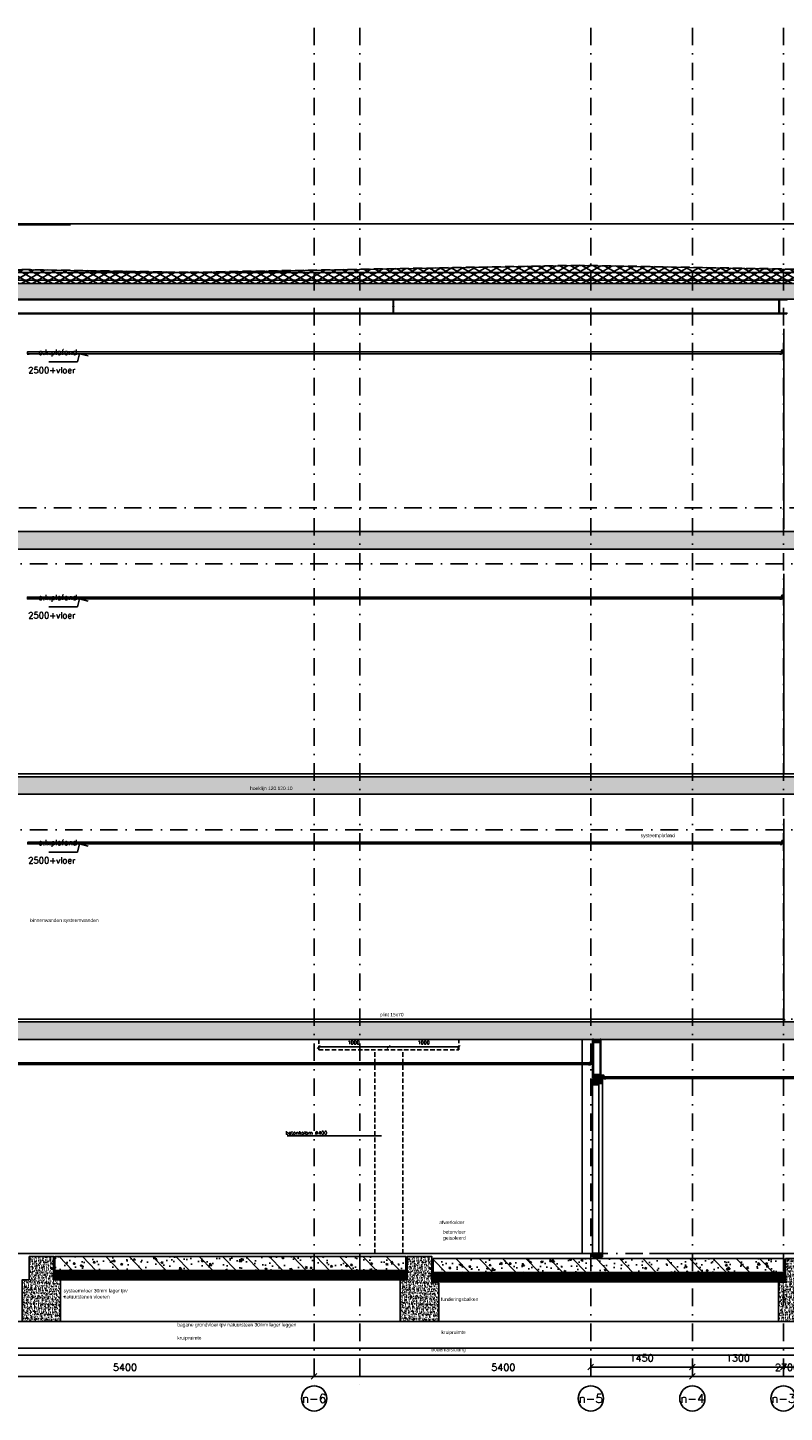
# Model space of a CAD drawing. Extents: x 0 to 317513, y 0 to 193913.
# Tile 15 of 69: x 165930 to 176732, y 90181 to 109951. Entities that reach past the tile are written whole.
import ezdxf
from ezdxf.enums import TextEntityAlignment as Align

# ---------------------------------------------------------------- set-up
doc = ezdxf.new("R2010")
doc.units = 0
doc.header["$LTSCALE"] = 20
doc.header["$MEASUREMENT"] = 0
doc.header["$PDSIZE"] = -1
for name, pattern in [('DASHDOT', [25, 12.5, -6.25, 0, -6.25]), ('DD1', [2.66667, 1.66667, -0.5, 0, -0.5]), ('HIDDEN', [9.375, 6.25, -3.125]), ('HIDDEN2', [4.6875, 3.125, -1.5625])]:
    doc.linetypes.add(name, pattern=pattern)
doc.layers.get('0').update_dxf_attribs({"linetype": 'CONTINUOUS'})
doc.layers.get('DEFPOINTS').update_dxf_attribs({"linetype": 'CONTINUOUS'})
for name, color, linetype in [('A--01A1_ACEER', 1, 'CONTINUOUS'), ('A--A21--_F-23-', 9, 'CONTINUOUS'), ('A--A23--_F--3-', 9, 'CONTINUOUS'), ('A--A25--_F--3-', 9, 'CONTINUOUS'), ('A--A31--_F--3-', 9, 'CONTINUOUS'), ('A--A42--_F-23-', 9, 'CONTINUOUS'), ('A--L$7A3-_STRAMIEN', 3, 'CONTINUOUS'), ('A--L13D2_VLOEREN', 2, 'CONTINUOUS'), ('A--L13D3_VLOEREN', 3, 'CONTINUOUS'), ('A--L21--', 3, 'CONTINUOUS'), ('A--L21--_F-23-', 4, 'CONTINUOUS'), ('A--L21D1_BUITENWAND', 1, 'CONTINUOUS'), ('A--L22D2_BINNENWAND', 2, 'CONTINUOUS'), ('A--L22D3_BINNENWAND', 3, 'CONTINUOUS'), ('A--L23--', 7, 'CONTINUOUS'), ('A--L23--_F--3-', 7, 'CONTINUOUS'), ('A--L25--', 7, 'CONTINUOUS'), ('A--L25--_F-23-', 7, 'CONTINUOUS'), ('A--L27DC4_DAKEN', 4, 'HIDDEN'), ('A--L28--', 7, 'CONTINUOUS'), ('A--L28--_F--3-', 1, 'CONTINUOUS'), ('A--L28D1_KONSTRUKTIES', 1, 'CONTINUOUS'), ('A--L28DC1_KONSTRUKTIES', 1, 'HIDDEN2'), ('A--L31--', 2, 'CONTINUOUS'), ('A--L31--_F--3-', 7, 'CONTINUOUS'), ('A--L35--', 7, 'CONTINUOUS'), ('A--L35-D2-_PLAFONDS', 2, 'CONTINUOUS'), ('A--L35-D4-_PLAFONDS', 4, 'CONTINUOUS'), ('A--L42--', 7, 'CONTINUOUS'), ('A--L42--_F-23-', 7, 'CONTINUOUS'), ('A--M$1A-_F123-', 1, 'CONTINUOUS'), ('A--M01A1_MAATVOERING', 1, 'CONTINUOUS'), ('A--M01B1_HOOGTE_MAATV', 1, 'CONTINUOUS'), ('A--T$1A-_F123_20', 1, 'CONTINUOUS'), ('A--T$7A-_STRAMIEN', 2, 'CONTINUOUS'), ('A--T01A-25_TEKST', 2, 'CONTINUOUS'), ('A--T01B2_HOOGTE_MAATV', 2, 'CONTINUOUS'), ('A--T01B3_HOOGTE_MAATV', 3, 'CONTINUOUS'), ('STRAMIEN', 8, 'DD1'), ('X--LR---_CP', 7, 'CONTINUOUS')]:
    doc.layers.add(name, color=color, linetype=linetype)
doc.styles.add('ALFA-0_25', font='ROMANS')
doc.styles.add('EB2', font='ARIAL.TTF')
doc.styles.add('HIEMSTRA', font='romans.shx')
doc.styles.add('HOOGTEXT', font='ROMANS.shx', dxfattribs={"height": 2.5})
doc.dimstyles.get("Standard").update_dxf_attribs({"dimscale": 40, "dimtxt": 2.5, "dimasz": 2, "dimexe": 0.3, "dimexo": 0.3, "dimgap": 2, "dimtad": 1, "dimdec": 0, "dimzin": 0, "dimdsep": 46, "dimtxsty": 'HIEMSTRA', "dimblk1": 'OBLIQUE', "dimblk2": 'OBLIQUE', "dimsah": 1, "dimcen": 0.09, "dimdle": 0.3, "dimclrd": 1, "dimclre": 1, "dimclrt": 3, "dimadec": 0, "dimazin": 0, "dimtfac": 1, "dimtdec": 4, "dimtix": 1, "dimtmove": 2, "dimatfit": 3, "dimldrblk": 'OBLIQUE', "dimfxl": 0, "dimtvp": 625, "dimtolj": 1, "dimtzin": 0, "dimarcsym": 0})
pattern_1 = [(45, (0, 0), (-10.6066, 10.6066), [])]

# ---------------------------------------------------------------- blocks, each defined once
blk = doc.blocks.new('*U637')
at = {"layer": 'A--L23--_F--3-', "color": 2, "linetype": 'Continuous'}
blk.add_lwpolyline([(0, 0), (0, 20), (17770, 20), (17770, 0)], dxfattribs=at)
blk = doc.blocks.new('*U625')
at = {"layer": 'A--L23--_F--3-', "color": 2, "linetype": 'Continuous'}
blk.add_lwpolyline([(0, 0), (0, -20), (-21778, -20), (-21778, 0)], dxfattribs=at)
blk = doc.blocks.new('_OBLIQUE')
at = {"color": 0, "linetype": 'ByBlock'}
blk.add_line((-0.5, -0.5), (0.5, 0.5), dxfattribs=at)
blk = doc.blocks.new('*D113')
at = {"color": 1, "linetype": 'ByBlock'}
for p, q in [((171078, 95397), (172090, 95397)), ((171084, 95409), (171084, 95391)), ((172084, 95409), (172084, 95391))]:
    blk.add_line(p, q, dxfattribs=at)
at = {"layer": 'DEFPOINTS', "color": 0, "linetype": 'ByBlock'}
for p in [(171084, 95415), (172084, 95415), (172084, 95397)]:
    blk.add_point(p, dxfattribs=at)
at = {"color": 1, "linetype": 'ByBlock', "xscale": 40, "yscale": 40, "zscale": 40, "rotation": 180}
blk.add_blockref('_OBLIQUE', (171084, 95397), dxfattribs=at)
at = {"color": 1, "linetype": 'ByBlock', "xscale": 40, "yscale": 40, "zscale": 40}
blk.add_blockref('_OBLIQUE', (172084, 95397), dxfattribs=at)
at = {"color": 2, "linetype": 'ByBlock', "insert": (171584, 95462), "char_height": 50, "attachment_point": 5, "style": 'HIEMSTRA'}
blk.add_mtext('\\A1;1000', dxfattribs=at)
blk = doc.blocks.new('Q020259-')
at = {"layer": 'A--A25--_F--3-'}
h = blk.add_hatch(dxfattribs=at)
h.set_pattern_fill('ALFALINE', color=256, scale=15, style=0, pattern_type=2)
h.set_pattern_definition(pattern_1)
h.paths.add_polyline_path([(0, 0), (0, 46), (28, 46), (28, 0)])
at = {"layer": 'A--L25--_F-23-', "color": 2, "linetype": 'Continuous'}
blk.add_lwpolyline([(0, 0), (0, 46), (28, 46), (28, 0)], close=True, dxfattribs=at)
at = {"layer": 'X--LR---_CP'}
for p in [(0, 0), (0, 0), (28, 0)]:
    blk.add_point(p, dxfattribs=at)
blk = doc.blocks.new('*D114')
at = {"color": 1, "linetype": 'ByBlock'}
for p, q in [((171090, 95397), (170078, 95397)), ((170084, 95409), (170084, 95391)), ((171084, 95409), (171084, 95391))]:
    blk.add_line(p, q, dxfattribs=at)
at = {"layer": 'DEFPOINTS', "color": 0, "linetype": 'ByBlock'}
for p in [(170084, 95415), (170084, 95397), (171084, 95415)]:
    blk.add_point(p, dxfattribs=at)
at = {"color": 1, "linetype": 'ByBlock', "xscale": 40, "yscale": 40, "zscale": 40, "rotation": 180}
blk.add_blockref('_OBLIQUE', (170084, 95397), dxfattribs=at)
at = {"color": 1, "linetype": 'ByBlock', "xscale": 40, "yscale": 40, "zscale": 40}
blk.add_blockref('_OBLIQUE', (171084, 95397), dxfattribs=at)
at = {"color": 2, "linetype": 'ByBlock', "insert": (170584, 95462), "char_height": 50, "attachment_point": 5, "style": 'HIEMSTRA'}
blk.add_mtext('\\A1;1000', dxfattribs=at)
blk = doc.blocks.new('*D328')
at = {"color": 1, "linetype": 'ByBlock'}
for p, q in [((164619, 90705), (164619, 90693)), ((164619, 90693), (170019, 90693)), ((170019, 90705), (170019, 90693))]:
    blk.add_line(p, q, dxfattribs=at)
at = {"layer": 'DEFPOINTS', "color": 0, "linetype": 'ByBlock'}
for p in [(164619, 90693), (170019, 90693), (170019, 90693)]:
    blk.add_point(p, dxfattribs=at)
at = {"color": 1, "linetype": 'ByBlock', "xscale": 80, "yscale": 80, "zscale": 80, "rotation": 180}
blk.add_blockref('_OBLIQUE', (164619, 90693), dxfattribs=at)
at = {"color": 1, "linetype": 'ByBlock', "xscale": 80, "yscale": 80, "zscale": 80}
blk.add_blockref('_OBLIQUE', (170019, 90693), dxfattribs=at)
at = {"color": 3, "linetype": 'ByBlock', "insert": (167319, 90823), "char_height": 100, "attachment_point": 5, "style": 'HIEMSTRA'}
blk.add_mtext('\\A1;5400', dxfattribs=at)
blk = doc.blocks.new('*D329')
at = {"color": 1, "linetype": 'ByBlock'}
for p, q in [((170019, 90705), (170019, 90693)), ((170019, 90693), (175419, 90693)), ((175419, 90705), (175419, 90693))]:
    blk.add_line(p, q, dxfattribs=at)
at = {"layer": 'DEFPOINTS', "color": 0, "linetype": 'ByBlock'}
for p in [(170019, 90693), (175419, 90693), (175419, 90693)]:
    blk.add_point(p, dxfattribs=at)
at = {"color": 1, "linetype": 'ByBlock', "xscale": 80, "yscale": 80, "zscale": 80, "rotation": 180}
blk.add_blockref('_OBLIQUE', (170019, 90693), dxfattribs=at)
at = {"color": 1, "linetype": 'ByBlock', "xscale": 80, "yscale": 80, "zscale": 80}
blk.add_blockref('_OBLIQUE', (175419, 90693), dxfattribs=at)
at = {"color": 3, "linetype": 'ByBlock', "insert": (172719, 90823), "char_height": 100, "attachment_point": 5, "style": 'HIEMSTRA'}
blk.add_mtext('\\A1;5400', dxfattribs=at)
blk = doc.blocks.new('*D330')
at = {"color": 1, "linetype": 'ByBlock'}
for p, q in [((173969, 90849), (173969, 90827)), ((173969, 90827), (175419, 90827)), ((175419, 90861), (175419, 90827))]:
    blk.add_line(p, q, dxfattribs=at)
at = {"layer": 'DEFPOINTS', "color": 0, "linetype": 'ByBlock'}
for p in [(173969, 90861), (175419, 90873), (175419, 90827)]:
    blk.add_point(p, dxfattribs=at)
at = {"color": 1, "linetype": 'ByBlock', "xscale": 80, "yscale": 80, "zscale": 80, "rotation": 180}
blk.add_blockref('_OBLIQUE', (173969, 90827), dxfattribs=at)
at = {"color": 1, "linetype": 'ByBlock', "xscale": 80, "yscale": 80, "zscale": 80}
blk.add_blockref('_OBLIQUE', (175419, 90827), dxfattribs=at)
at = {"color": 3, "linetype": 'ByBlock', "insert": (174694, 90957), "char_height": 100, "attachment_point": 5, "style": 'HIEMSTRA'}
blk.add_mtext('\\A1;1450', dxfattribs=at)
blk = doc.blocks.new('*D331')
at = {"color": 1, "linetype": 'ByBlock'}
for p, q in [((175419, 90839), (175419, 90827)), ((175419, 90827), (176719, 90827)), ((176719, 90839), (176719, 90827))]:
    blk.add_line(p, q, dxfattribs=at)
at = {"layer": 'DEFPOINTS', "color": 0, "linetype": 'ByBlock'}
for p in [(175419, 90827), (176719, 90827), (176719, 90827)]:
    blk.add_point(p, dxfattribs=at)
at = {"color": 1, "linetype": 'ByBlock', "xscale": 80, "yscale": 80, "zscale": 80, "rotation": 180}
blk.add_blockref('_OBLIQUE', (175419, 90827), dxfattribs=at)
at = {"color": 1, "linetype": 'ByBlock', "xscale": 80, "yscale": 80, "zscale": 80}
blk.add_blockref('_OBLIQUE', (176719, 90827), dxfattribs=at)
at = {"color": 3, "linetype": 'ByBlock', "insert": (176069, 90957), "char_height": 100, "attachment_point": 5, "style": 'HIEMSTRA'}
blk.add_mtext('\\A1;1300', dxfattribs=at)
blk = doc.blocks.new('*D332')
at = {"color": 1, "linetype": 'ByBlock'}
for p, q in [((176719, 90839), (176719, 90827)), ((176719, 90827), (178119, 90827)), ((178119, 90839), (178119, 90827))]:
    blk.add_line(p, q, dxfattribs=at)
at = {"layer": 'DEFPOINTS', "color": 0, "linetype": 'ByBlock'}
for p in [(176719, 90827), (178119, 90827), (178119, 90827)]:
    blk.add_point(p, dxfattribs=at)
at = {"color": 1, "linetype": 'ByBlock', "xscale": 80, "yscale": 80, "zscale": 80, "rotation": 180}
blk.add_blockref('_OBLIQUE', (176719, 90827), dxfattribs=at)
at = {"color": 1, "linetype": 'ByBlock', "xscale": 80, "yscale": 80, "zscale": 80}
blk.add_blockref('_OBLIQUE', (178119, 90827), dxfattribs=at)
at = {"color": 3, "linetype": 'ByBlock', "insert": (177419, 90957), "char_height": 100, "attachment_point": 5, "style": 'HIEMSTRA'}
blk.add_mtext('\\A1;1400', dxfattribs=at)
blk = doc.blocks.new('*D333')
at = {"color": 1, "linetype": 'ByBlock'}
for p, q in [((175419, 90705), (175419, 90693)), ((175419, 90693), (178119, 90693)), ((178119, 90705), (178119, 90693))]:
    blk.add_line(p, q, dxfattribs=at)
at = {"layer": 'DEFPOINTS', "color": 0, "linetype": 'ByBlock'}
for p in [(175419, 90693), (178119, 90693), (178119, 90693)]:
    blk.add_point(p, dxfattribs=at)
at = {"color": 1, "linetype": 'ByBlock', "xscale": 80, "yscale": 80, "zscale": 80, "rotation": 180}
blk.add_blockref('_OBLIQUE', (175419, 90693), dxfattribs=at)
at = {"color": 1, "linetype": 'ByBlock', "xscale": 80, "yscale": 80, "zscale": 80}
blk.add_blockref('_OBLIQUE', (178119, 90693), dxfattribs=at)
at = {"color": 3, "linetype": 'ByBlock', "insert": (176769, 90823), "char_height": 100, "attachment_point": 5, "style": 'HIEMSTRA'}
blk.add_mtext('\\A1;2700', dxfattribs=at)
blk = doc.blocks.new('*U508')
at = {"layer": 'A--A42--_F-23-', "linetype": 'Continuous'}
h = blk.add_hatch(dxfattribs=at)
h.set_pattern_fill('ALFALINE', color=256, scale=40, style=0)
h.set_pattern_definition([(45, (-174000.25, -94958.398), (-28.284271, 28.284271), [])])
h.paths.add_polyline_path([(0, 0), (-5, 0), (-5, 548), (0, 548), (5, 548), (5, 0)])
at = {"layer": 'A--L42--_F-23-', "color": 2, "linetype": 'Continuous'}
for points in [[(0, 0), (-5, 0), (-5, 548), (0, 548)], [(0, 0), (5, 0), (5, 548), (0, 548)]]:
    blk.add_lwpolyline(points, dxfattribs=at)
blk = doc.blocks.new('Q020283-')
at = {"layer": 'A--A25--_F--3-'}
h = blk.add_hatch(dxfattribs=at)
h.set_pattern_fill('ALFALINE', color=256, scale=15, style=0, pattern_type=2)
h.set_pattern_definition(pattern_1)
h.paths.add_polyline_path([(0, 0), (0, 96), (46, 96), (46, 0)])
at = {"layer": 'A--L25--_F-23-', "color": 2, "linetype": 'Continuous'}
blk.add_lwpolyline([(0, 0), (0, 96), (46, 96), (46, 0)], close=True, dxfattribs=at)
at = {"layer": 'X--LR---_CP'}
for p in [(0, 0), (0, 0), (46, 0)]:
    blk.add_point(p, dxfattribs=at)
blk = doc.blocks.new('*U507')
at = {"layer": 'A--A42--_F-23-', "linetype": 'Continuous'}
h = blk.add_hatch(dxfattribs=at)
h.set_pattern_fill('ALFALINE', color=256, scale=40, style=0)
h.set_pattern_definition([(45, (-174106.25, -94958.398), (-28.284271, 28.284271), [])])
h.paths.add_polyline_path([(0, 0), (-5, 0), (-5, 548), (0, 548), (5, 548), (5, 0)])
at = {"layer": 'A--L42--_F-23-', "color": 2, "linetype": 'Continuous'}
for points in [[(0, 0), (-5, 0), (-5, 548), (0, 548)], [(0, 0), (5, 0), (5, 548), (0, 548)]]:
    blk.add_lwpolyline(points, dxfattribs=at)
blk = doc.blocks.new('*U493')
at = {"layer": 'A--L23--_F--3-', "color": 2, "linetype": 'Continuous'}
blk.add_lwpolyline([(0, 0), (0, 20), (29110, 20), (29110, 0)], dxfattribs=at)
blk = doc.blocks.new('Q020494-')
at = {"layer": 'A--L28--_F--3-', "color": 4, "linetype": 'Continuous'}
blk.add_lwpolyline([(110, -105), (-110, -105), (-110, -94), (-15.5, -94, 0.4142136), (-3.5, -82), (-3.5, 82, 0.4142136), (-15.5, 94), (-110, 94), (-110, 105), (110, 105), (110, 94), (15.5, 94, 0.4142136), (3.5, 82), (3.5, -82, 0.4142136), (15.5, -94), (110, -94)], format="xyb", close=True, dxfattribs=at)
at = {"layer": 'X--LR---_CP'}
for p in [(-3.5, 0), (0, 0), (3.5, 0)]:
    blk.add_point(p, dxfattribs=at)
blk = doc.blocks.new('HOOGTEP')
at = {"layer": 'A--M01A1_MAATVOERING'}
for p, q in [((-2.41, 0.65), (0, 0)), ((0, 0), (0.62, 2.33)), ((0.62, 2.33), (8.79, 2.33))]:
    blk.add_line(p, q, dxfattribs=at)
at = {"layer": 'A--M01B1_HOOGTE_MAATV'}
blk.add_line((-1.38, 0), (0.91, 0), dxfattribs=at)
at = {"layer": 'A--T01B2_HOOGTE_MAATV', "style": 'HOOGTEXT', "flags": 4}
blk.add_attdef('TEKST', (1.84, -0.67), '', height=1.5, dxfattribs=at)
at = {"layer": 'A--T01B3_HOOGTE_MAATV', "style": 'HOOGTEXT', "flags": 4}
blk.add_attdef('HOOGTE', (1.67, 3.82), '', height=1.75, dxfattribs=at)

msp = doc.modelspace()

# ---------------------------------------------------------------- hatches: boundary and pattern name
at = {"layer": 'A--A21--_F-23-'}
h = msp.add_hatch(dxfattribs=at)
h.set_pattern_fill('ALFAISO', color=256, scale=80, angle=270, style=0, pattern_type=2)
h.set_pattern_definition([(210, (308941.53, 10540), (-40, 69.282032), []), (150, (308941.53, 10540), (40, 69.282032), [])])
h.paths.add_polyline_path([(179319.1, 106295.9), (158173.22, 106295.9), (158173.22, 106624.48), (168218.85, 106455.01), (168319.1, 106455.45), (173808.98, 106554.53), (179319.1, 106454.04)])
at = {"layer": 'A--A23--_F--3-'}
h = msp.add_hatch(dxfattribs=at)
h.set_pattern_fill('ALFABET', color=256, scale=20, angle=1, style=0, pattern_type=2)
h.set_pattern_definition([(46, (44346.57, 100), (-86.32078, 83.359004), []), (51, (44346.57, 100), (143.64922, -10.04493), [15, -165]), (356, (44346.57, 100), (-30.37155, 149.9312), [12, -132]), (101.4514, (44358.54, 99.16), (113.27778, 139.88618), [12.74804, -140.22842]), (47.1842, (44345.87, 140), (213.99344, -29.37358), [22.5, -247.5]), (97.6356, (44363.7, 137.55), (183.50393, 198.05632), [19.12206, -210.3426]), (352.1842, (44345.87, 140), (183.50378, 198.05647), [18, -198]), (22, (44366.04, 130.34), (120.76856, -78.42802), [15, -165]), (327, (44366.04, 130.34), (46.12453, 145.85721), [12, -132]), (72.4514, (44376.1, 123.81), (166.89315, 67.42906), [12.74804, -140.22842]), (38.5, (44346.567, 100), (1.269641, 66.611074), [0, -130.4, 0, -134, 0, -132.5]), (8.5, (44346.57, 100), (51.229207, 79.788568), [0, -76.4, 0, -127.4, 0, -50.5]), (328.5, (44301.974, 99.22), (106.826954, -2.64699), [0, -50, 0, -156, 0, -207]), (318.5, (44281.98, 98.87), (116.270055, 22.05355), [0, -65, 0, -103.6, 0, -147]), (318.5, (44281.98, 98.87), (116.270055, 22.05355), [0, -65, 0, -103.6, 0, -147])])
h.paths.add_polyline_path([(187819.23, 106295.9), (187819.23, 106075.9), (158183.22, 106075.9), (158183.22, 106295.9)])
h = msp.add_hatch(dxfattribs=at)
h.set_pattern_fill('ALFABET', color=256, scale=20, angle=1, style=0, pattern_type=2)
h.set_pattern_definition([(134, (235608.52, 7000), (86.32078, 83.359), []), (129, (235608.52, 7000), (-143.64922, -10.04493), [15, -165]), (184, (235608.52, 7000), (30.37155, 149.9312), [12, -132]), (78.5486, (235596.55, 6999.16), (-113.27778, 139.88618), [12.74804, -140.22842]), (132.8158, (235609.22, 7040), (-213.99344, -29.37358), [22.5, -247.5]), (82.3644, (235591.38, 7037.55), (-183.50393, 198.05632), [19.12206, -210.3426]), (187.8158, (235609.22, 7040), (-183.50378, 198.05647), [18, -198]), (158, (235589.04, 7030.34), (-120.76856, -78.42802), [15, -165]), (213, (235589.04, 7030.34), (-46.12453, 145.8572), [12, -132]), (107.5486, (235578.98, 7023.81), (-166.89315, 67.42906), [12.74804, -140.22842]), (141.5, (235608.517, 7000), (-1.26964, 66.611074), [0, -130.4, 0, -134, 0, -132.5]), (171.5, (235608.52, 7000), (-51.229207, 79.788568), [0, -76.4, 0, -127.4, 0, -50.5]), (211.5, (235653.11, 6999.22), (-106.826954, -2.64699), [0, -50, 0, -156, 0, -207]), (221.5, (235673.11, 6998.87), (-116.270055, 22.05355), [0, -65, 0, -103.6, 0, -147]), (221.5, (235673.11, 6998.87), (-116.270055, 22.05355), [0, -65, 0, -103.6, 0, -147])])
edge = h.paths.add_edge_path()
edge.add_line((179950.96, 102505.9), (158083.22, 102505.9))
edge.add_line((158083.22, 102505.9), (158083.22, 102755.9))
edge.add_line((158083.22, 102755.9), (179950.96, 102755.9))
edge.add_line((179950.96, 102755.9), (179950.96, 102655.97))
h = msp.add_hatch(dxfattribs=at)
h.set_pattern_fill('ALFABET', color=256, scale=20, angle=1, style=0, pattern_type=2)
h.set_pattern_definition([(134, (241576.95, 3500), (86.32078, 83.359), []), (129, (241576.95, 3500), (-143.64922, -10.04493), [15, -165]), (184, (241576.95, 3500), (30.37155, 149.9312), [12, -132]), (78.5486, (241564.97, 3499.16), (-113.27778, 139.88618), [12.74804, -140.22842]), (132.8158, (241577.64, 3540), (-213.99344, -29.37358), [22.5, -247.5]), (82.3644, (241559.81, 3537.55), (-183.50393, 198.05632), [19.12206, -210.3426]), (187.8158, (241577.64, 3540), (-183.50378, 198.05647), [18, -198]), (158, (241557.47, 3530.34), (-120.76856, -78.42802), [15, -165]), (213, (241557.47, 3530.34), (-46.12453, 145.8572), [12, -132]), (107.5486, (241547.41, 3523.81), (-166.89315, 67.42906), [12.74804, -140.22842]), (141.5, (241576.946, 3500), (-1.26964, 66.611074), [0, -130.4, 0, -134, 0, -132.5]), (171.5, (241576.946, 3500), (-51.229207, 79.788568), [0, -76.4, 0, -127.4, 0, -50.5]), (211.5, (241621.54, 3499.22), (-106.826954, -2.64699), [0, -50, 0, -156, 0, -207]), (221.5, (241641.54, 3498.87), (-116.270055, 22.05355), [0, -65, 0, -103.6, 0, -147]), (221.5, (241641.54, 3498.87), (-116.270055, 22.05355), [0, -65, 0, -103.6, 0, -147])])
h.paths.add_polyline_path([(188008.1, 99005.9), (158805.24, 99005.9), (158805.3, 99255.9), (188008.1, 99255.9)])
h = msp.add_hatch(dxfattribs=at)
h.set_pattern_fill('ALFABET', color=256, scale=20, angle=1, style=0, pattern_type=2)
h.set_pattern_definition([(134, (239501.89, 1e-11), (86.32078, 83.359), []), (129, (239501.89, 1e-11), (-143.64922, -10.04493), [15, -165]), (184, (239501.9, 1e-11), (30.37155, 149.9312), [12, -132]), (78.5486, (239489.92, -0.84), (-113.27778, 139.88618), [12.74804, -140.22842]), (132.8158, (239502.59, 40), (-213.99344, -29.37358), [22.5, -247.5]), (82.3644, (239484.76, 37.55), (-183.50393, 198.05632), [19.12206, -210.3426]), (187.8158, (239502.6, 40), (-183.50378, 198.05647), [18, -198]), (158, (239482.42, 30.34), (-120.76856, -78.42802), [15, -165]), (213, (239482.42, 30.34), (-46.12453, 145.8572), [12, -132]), (107.5486, (239472.36, 23.81), (-166.89315, 67.42906), [12.74804, -140.22842]), (141.5, (239501.893, 1e-11), (-1.26964, 66.611074), [0, -130.4, 0, -134, 0, -132.5]), (171.5, (239501.89, 1e-11), (-51.229207, 79.788568), [0, -76.4, 0, -127.4, 0, -50.5]), (211.5, (239546.486, -0.78), (-106.826954, -2.64699), [0, -50, 0, -156, 0, -207]), (221.5, (239566.48, -1.13), (-116.270055, 22.05355), [0, -65, 0, -103.6, 0, -147]), (221.5, (239566.48, -1.13), (-116.270055, 22.05355), [0, -65, 0, -103.6, 0, -147])])
h.paths.add_polyline_path([(180069.1, 95505.9), (158914.21, 95505.9), (158914.26, 95755.9), (180069.1, 95755.9)])
h = msp.add_hatch(dxfattribs=at)
h.set_pattern_fill('AR-CONC', color=256, scale=10, style=0, pattern_type=2)
h.set_pattern_definition([(50, (-6825.17, 0), (71.726018, -6.275213), [7.5, -82.5]), (355, (-6825.17, 0), (-13.875133, 75.219213), [6, -66]), (100.4514, (-6819.19, -0.52), (57.850938, 68.943954), [6.37402, -70.11421]), (46.1842, (-6825.17, 20), (106.724105, -16.5519), [11.25, -123.75]), (96.6356, (-6816.28, 18.62), (93.46627, 97.411787), [9.56103, -105.1713]), (351.1842, (-6825.17, 20), (93.466195, 97.41186), [9, -99]), (21, (-6815.17, 15), (59.690705, -40.261889), [7.5, -82.5]), (326, (-6815.17, 15), (24.331533, 72.515005), [6, -66]), (71.4514, (-6810.195, 11.645), (84.022263, 32.25305), [6.37402, -70.11421]), (37.5, (-6825.17, 0), (1.2159855, 33.2893854), [0, -65.2, 0, -67, 0, -66.25]), (7.5, (-6825.17, 0), (26.306954, 39.441171), [0, -38.2, 0, -63.7, 0, -25.25]), (327.5, (-6847.47, 0), (53.3822436, -2.255487), [0, -25, 0, -78, 0, -103.5]), (317.5, (-6857.47, 0), (58.318617, 10.010498), [0, -32.5, 0, -51.8, 0, -73.5])])
h.paths.add_polyline_path([(165949.1, 92405.9), (166299.1, 92405.9), (166299.1, 92070.9), (166399.1, 92070.9), (166399.1, 91475.9), (165849.1, 91475.9), (165849.1, 92070.9), (165949.1, 92070.9)])
h = msp.add_hatch(dxfattribs=at)
h.set_pattern_fill('ALFABET', color=256, scale=40, angle=1, style=0, pattern_type=2)
h.set_pattern_definition([(134, (326343.2, 1e-11), (172.64155, 166.718), []), (129, (326343.2, 1e-11), (-287.29845, -20.08986), [30, -330]), (184, (326343.2, 1e-11), (60.7431, 299.8624), [24, -264]), (78.5486, (326319.25, -1.67), (-226.55556, 279.77237), [25.49608, -280.45684]), (132.8158, (326344.6, 80), (-427.9869, -58.74715), [45, -495]), (82.3644, (326308.92, 75.1), (-367.0079, 396.11265), [38.2441, -420.6852]), (187.8158, (326344.6, 80), (-367.0076, 396.1129), [36, -396]), (158, (326304.25, 60.7), (-241.53712, -156.85604), [30, -330]), (213, (326304.25, 60.7), (-92.24906, 291.7144), [24, -264]), (107.5486, (326284.12, 47.62), (-333.7863, 134.8581), [25.49608, -280.45684]), (141.5, (326343.19, 1e-11), (-2.53928, 133.22215), [0, -260.8, 0, -268, 0, -265]), (171.5, (326343.19, 1e-11), (-102.45841, 159.57714), [0, -152.8, 0, -254.8, 0, -101]), (211.5, (326432.38, -1.56), (-213.65391, -5.29398), [0, -100, 0, -312, 0, -414]), (221.5, (326472.37, -2.25), (-232.54011, 44.1071), [0, -130, 0, -207.2, 0, -294]), (221.5, (326472.37, -2.25), (-232.54011, 44.1071), [0, -130, 0, -207.2, 0, -294])])
h.paths.add_polyline_path([(166319.1, 92205.9), (171329.1, 92205.9), (171329.1, 92405.9), (166319.1, 92405.9)])
h = msp.add_hatch(dxfattribs=at)
h.set_pattern_fill('AR-CONC', color=256, scale=10, style=0, pattern_type=2)
h.set_pattern_definition([(50, (-1425.17, 0), (71.726018, -6.275213), [7.5, -82.5]), (355, (-1425.17, 0), (-13.875133, 75.219213), [6, -66]), (100.4514, (-1419.19, -0.52), (57.850938, 68.943954), [6.37402, -70.11421]), (46.1842, (-1425.17, 20), (106.724105, -16.5519), [11.25, -123.75]), (96.6356, (-1416.28, 18.62), (93.46627, 97.411787), [9.56103, -105.1713]), (351.1842, (-1425.17, 20), (93.466195, 97.41186), [9, -99]), (21, (-1415.17, 15), (59.690705, -40.261889), [7.5, -82.5]), (326, (-1415.17, 15), (24.331533, 72.515005), [6, -66]), (71.4514, (-1410.195, 11.645), (84.022263, 32.25305), [6.37402, -70.11421]), (37.5, (-1425.17, 0), (1.2159855, 33.2893854), [0, -65.2, 0, -67, 0, -66.25]), (7.5, (-1425.17, 0), (26.306954, 39.441171), [0, -38.2, 0, -63.7, 0, -25.25]), (327.5, (-1447.47, 0), (53.3822436, -2.255487), [0, -25, 0, -78, 0, -103.5]), (317.5, (-1457.47, 0), (58.318617, 10.010498), [0, -32.5, 0, -51.8, 0, -73.5])])
h.paths.add_polyline_path([(171349.1, 92405.9), (171699.1, 92405.9), (171699.1, 92040.9), (171799.1, 92040.9), (171799.1, 91475.9), (171249.1, 91475.9), (171249.1, 92070.9), (171349.1, 92070.9)])
h = msp.add_hatch(dxfattribs=at)
h.set_pattern_fill('ALFABET', color=256, scale=40, angle=1, style=0, pattern_type=2)
h.set_pattern_definition([(134, (194667.43, 93821.48), (172.6416, 166.718), []), (129, (194667.43, 93821.48), (-287.2984, -20.0899), [30, -330]), (184, (194667.43, 93821.48), (60.743, 299.8624), [24, -264]), (78.5486, (194643.5, 93819.8), (-226.5556, 279.7724), [25.496, -280.457]), (132.8158, (194668.83, 93901.46), (-427.987, -58.747), [45, -495]), (82.3644, (194633.16, 93896.57), (-367.008, 396.113), [38.244, -420.685]), (187.8158, (194668.83, 93901.46), (-367.0076, 396.113), [36, -396]), (158, (194628.49, 93882.17), (-241.5371, -156.856), [30, -330]), (213, (194628.5, 93882.17), (-92.249, 291.7144), [24, -264]), (107.5486, (194608.36, 93869.1), (-333.7863, 134.858), [25.496, -280.457]), (141.5, (194667.43, 93821.48), (-2.5393, 133.22215), [0, -260.8, 0, -268, 0, -265]), (171.5, (194667.43, 93821.48), (-102.4584, 159.5771), [0, -152.8, 0, -254.8, 0, -101]), (211.5, (194756.62, 93819.92), (-213.6539, -5.294), [0, -100, 0, -312, 0, -414]), (221.5, (194796.61, 93819.22), (-232.5401, 44.1071), [0, -130, 0, -207.2, 0, -294]), (221.5, (194796.61, 93819.22), (-232.5401, 44.1071), [0, -130, 0, -207.2, 0, -294])])
h.paths.add_polyline_path([(176729.1, 92175.9), (171719.1, 92175.9), (171719.1, 92375.9), (176729.1, 92375.9)])
h = msp.add_hatch(dxfattribs=at)
h.set_pattern_fill('AR-CONC', color=256, scale=10, style=0, pattern_type=2)
h.set_pattern_definition([(50, (1505, 0), (71.726018, -6.275213), [7.5, -82.5]), (355, (1505, 0), (-13.875133, 75.219213), [6, -66]), (100.4514, (1510.98, -0.52), (57.850938, 68.943954), [6.37402, -70.11421]), (46.1842, (1505, 20), (106.724105, -16.5519), [11.25, -123.75]), (96.6356, (1513.89, 18.62), (93.46627, 97.411787), [9.56103, -105.1713]), (351.1842, (1505, 20), (93.466195, 97.41186), [9, -99]), (21, (1515, 15), (59.690705, -40.261889), [7.5, -82.5]), (326, (1515, 15), (24.331533, 72.515005), [6, -66]), (71.4514, (1519.974, 11.645), (84.022263, 32.25305), [6.37402, -70.11421]), (37.5, (1505, 0), (1.2159855, 33.2893854), [0, -65.2, 0, -67, 0, -66.25]), (7.5, (1505, 0), (26.306954, 39.441171), [0, -38.2, 0, -63.7, 0, -25.25]), (327.5, (1482.7, 0), (53.3822436, -2.255487), [0, -25, 0, -78, 0, -103.5]), (317.5, (1472.7, 0), (58.318617, 10.010498), [0, -32.5, 0, -51.8, 0, -73.5])])
h.paths.add_polyline_path([(176749.1, 92375.9), (177099.1, 92375.9), (177099.1, 92040.9), (177199.1, 92040.9), (177199.1, 91475.9), (176649.1, 91475.9), (176649.1, 92040.9), (176749.1, 92040.9)])
h = msp.add_hatch(dxfattribs=at)
h.set_pattern_fill('ALFAKRS', color=256, scale=10, style=0, pattern_type=2)
h.set_pattern_definition([(45, (93191.299, 1e-11), (-7.0710678, 7.0710678), []), (135, (93191.299, 1e-11), (-7.0710678, -7.0710678), [])])
h.paths.add_polyline_path([(170428.93, 92073.9), (166319.1, 92073.9), (166319.1, 92205.9), (171329.1, 92205.9), (171329.1, 92085.9), (171249.1, 92085.9), (171249.1, 92073.9)])
h = msp.add_hatch(dxfattribs=at)
h.set_pattern_fill('ALFAKRS', color=256, scale=10, style=0, pattern_type=2)
h.set_pattern_definition([(135, (241139.675, 10), (7.0710678, 7.0710678), []), (45, (241139.675, 10), (7.0710678, -7.0710678), [])])
h.paths.add_polyline_path([(171819.1, 92043.9), (176729.1, 92043.9), (176729.1, 92175.9), (171719.1, 92175.9), (171719.1, 92055.9), (171819.1, 92055.9)])
at = {"layer": 'A--A31--_F--3-'}
h = msp.add_hatch(dxfattribs=at)
h.set_pattern_fill('ALFALINE', color=256, scale=15, style=0, pattern_type=2)
h.set_pattern_definition([(45, (173995.248, 94945.898), (-10.6066, 10.6066), [])])
h.paths.add_polyline_path([(174132.13, 94876.9), (174134.25, 94879.02), (174134.25, 94936.9), (174134.25, 94945.9), (174114.25, 94945.9), (174104.25, 94945.9), (174104.25, 94936.9), (174025.25, 94936.9), (174025.25, 94945.9), (173995.25, 94945.9), (173995.25, 94872.9), (173995.25, 94856.9), (173996.25, 94855.9), (174082.25, 94855.9), (174083.25, 94856.9), (174083.25, 94864.9), (174083.25, 94876.2), (174083.95, 94876.9)])
h = msp.add_hatch(dxfattribs=at)
h.set_pattern_fill('ALFALINE', color=256, scale=15, style=0, pattern_type=2)
h.set_pattern_definition([(135, (205660.635, 93811.477), (10.606602, 10.606602), [])])
h.paths.add_polyline_path([(173995.25, 92400.9), (173995.25, 92450.9), (174134.25, 92450.9), (174134.25, 92400.9)])

# ---------------------------------------------------------------- linework, layer by layer
at = {"layer": 'A--01A1_ACEER'}
for p, q in [((158422.04, 107135.93), (166539.26, 107135.93)), ((166528.2, 107148.66), (179647.91, 107148.66)), ((173995.25, 92445.9), (173995.25, 94945.9)), ((174134.25, 92425.9), (174134.25, 94945.9)), ((174083.25, 92445.9), (174083.25, 94856.9))]:
    msp.add_line(p, q, dxfattribs=at)
at = {"layer": 'A--L$7A3-_STRAMIEN', "linetype": 'Continuous', "extrusion": (0, 0, -1)}
for centre in [(170019.1, 90378.29), (173969.1, 90378.29), (175419.1, 90378.29), (176719.1, 90378.29)]:
    msp.add_ellipse(centre, major_axis=(-127.28, 127.28), ratio=1, dxfattribs=at)
at = {"layer": 'A--L13D2_VLOEREN'}
for p, q in [((174807.28, 94945.9), (180091.87, 94945.9)), ((159024.26, 92445.91), (168629.26, 92445.9)), ((168311.43, 92445.9), (173995.25, 92445.9)), ((174807.28, 92445.9), (181058.85, 92445.9))]:
    msp.add_line(p, q, dxfattribs=at)
at = {"layer": 'A--L13D3_VLOEREN'}
for p, q in [((158177.22, 106455.9), (179319.1, 106454.04)), ((158195.22, 106345.9), (179307.1, 106344.04))]:
    msp.add_line(p, q, dxfattribs=at)
at = {"layer": 'A--L21--'}
msp.add_lwpolyline([(179319.1, 106295.9), (158173.22, 106295.9), (158173.22, 106624.48), (168218.85, 106455.01), (168319.1, 106455.45), (173808.98, 106554.53), (173808.98, 106554.53), (179319.1, 106454.04)], close=True, dxfattribs=at)
at = {"layer": 'A--L21--_F-23-', "linetype": 'Continuous'}
for points in [[(187819.23, 106295.9), (187819.23, 106075.9), (158183.22, 106075.9), (158183.22, 106295.9)], [(188008.1, 99005.9), (158805.24, 99005.9), (158805.3, 99255.9), (188008.1, 99255.9)], [(180069.1, 95505.9), (158914.21, 95505.9), (158914.26, 95755.9), (180069.1, 95755.9)], [(165949.1, 92405.9), (166299.1, 92405.9), (166299.1, 92070.9), (166399.1, 92070.9), (166399.1, 91475.9), (165849.1, 91475.9), (165849.1, 92070.9), (165949.1, 92070.9), (165949.1, 92405.9)], [(166319.1, 92205.9), (171329.1, 92205.9), (171329.1, 92405.9), (166319.1, 92405.9)], [(171349.1, 92405.9), (171699.1, 92405.9), (171699.1, 92040.9), (171799.1, 92040.9), (171799.1, 91475.9), (171249.1, 91475.9), (171249.1, 92070.9), (171349.1, 92070.9), (171349.1, 92405.9)], [(176729.1, 92175.9), (171719.1, 92175.9), (171719.1, 92375.9), (176729.1, 92375.9)], [(176749.1, 92375.9), (177099.1, 92375.9), (177099.1, 92040.9), (177199.1, 92040.9), (177199.1, 91475.9), (176649.1, 91475.9), (176649.1, 92040.9), (176749.1, 92040.9), (176749.1, 92375.9)]]:
    msp.add_lwpolyline(points, close=True, dxfattribs=at)
msp.add_lwpolyline([(179950.96, 102505.9), (158083.22, 102505.9), (158083.22, 102755.9), (179950.96, 102755.9), (179950.96, 102655.97)], dxfattribs=at)
at = {"layer": 'A--L21D1_BUITENWAND'}
msp.add_line((158351.98, 107148.66), (166539.26, 107148.66), dxfattribs=at)
at = {"layer": 'A--L22D2_BINNENWAND'}
for p, q in [((176724.1, 102795.9), (176724.09, 105652.62)), ((176724.1, 99295.9), (176724.09, 102152.62)), ((176724.1, 95795.9), (176724.09, 98652.62))]:
    msp.add_line(p, q, dxfattribs=at)
at = {"layer": 'A--L22D3_BINNENWAND'}
msp.add_line((173844.1, 92445.9), (173844.1, 95505.9), dxfattribs=at)
at = {"layer": 'A--L23--'}
for points in [[(170428.93, 92073.9), (166319.1, 92073.9), (166319.1, 92205.9), (171329.1, 92205.9), (171329.1, 92085.9), (171249.1, 92085.9), (171249.1, 92073.9)], [(171819.1, 92043.9), (176729.1, 92043.9), (176729.1, 92175.9), (171719.1, 92175.9), (171719.1, 92055.9), (171819.1, 92055.9), (171819.1, 92043.9)]]:
    msp.add_lwpolyline(points, close=True, dxfattribs=at)
at = {"layer": 'A--L27DC4_DAKEN'}
msp.add_lwpolyline([(179314.1, 106951.55), (179314.55, 106459.86), (173808.98, 106558.53), (173808.98, 106558.53), (168218.85, 106458.01), (168218.85, 106458.01), (158173.87, 106627.46), (158173.22, 106741.97)], dxfattribs=at)
at = {"layer": 'A--L28D1_KONSTRUKTIES'}
for p, q in [((158678.22, 106075.9), (176566.84, 106075.9)), ((158678.22, 106064.9), (176566.84, 106064.9)), ((158678.22, 105876.9), (176566.84, 105876.9)), ((158678.22, 105865.9), (176566.84, 105865.9))]:
    msp.add_line(p, q, dxfattribs=at)
at = {"layer": 'A--L28DC1_KONSTRUKTIES'}
for p, q in [((170884.29, 92445.9), (170884.29, 95355.9)), ((171284.29, 92445.9), (171284.29, 95355.9)), ((171249.1, 92085.9), (166321.11, 92085.9)), ((180908.85, 91475.9), (159389.26, 91475.9)), ((159429.26, 91475.9), (220470.17, 91475.9))]:
    msp.add_line(p, q, dxfattribs=at)
msp.add_lwpolyline([(170084.29, 95505.9), (170084.29, 95355.9), (172084.29, 95355.9), (172084.29, 95505.9)], dxfattribs=at)
at = {"layer": 'A--L31--'}
for points in [[(170968.06, 91095.9), (159164.09, 91095.9), (159164.09, 90995.9), (170968.06, 90995.9)], [(170944.26, 90995.9), (220669.1, 90995.9), (220669.1, 91095.9), (170944.26, 91095.9)]]:
    msp.add_lwpolyline(points, dxfattribs=at)
at = {"layer": 'A--L31--_F--3-', "color": 2, "linetype": 'Continuous'}
msp.add_lwpolyline([(174132.13, 94876.9), (174134.25, 94879.02), (174134.25, 94936.9), (174134.25, 94945.9), (174114.25, 94945.9), (174104.25, 94945.9), (174104.25, 94936.9), (174025.25, 94936.9), (174025.25, 94945.9), (173995.25, 94945.9), (173995.25, 94872.9), (173995.25, 94856.9), (173996.25, 94855.9), (174082.25, 94855.9), (174083.25, 94856.9), (174083.25, 94864.9), (174083.25, 94876.2), (174083.95, 94876.9)], close=True, dxfattribs=at)
at = {"layer": 'A--L35--', "color": 2, "linetype": 'Continuous'}
msp.add_lwpolyline([(173995.25, 92400.9), (173995.25, 92450.9), (174134.25, 92450.9), (174134.25, 92400.9)], close=True, dxfattribs=at)
at = {"layer": 'A--L35-D2-_PLAFONDS'}
for points in [[(176689.36, 105320.69), (165926.32, 105320.69), (165926.32, 105295.69), (176689.36, 105295.69)], [(176719.1, 105297.14), (176694.1, 105297.14), (176694.1, 105347.14), (176719.1, 105347.14)], [(176689.36, 101820.69), (165926.32, 101820.69), (165926.32, 101795.69), (176689.36, 101795.69)], [(176719.1, 101797.14), (176694.1, 101797.14), (176694.1, 101847.14), (176719.1, 101847.14)], [(176694.35, 98320.93), (165930.54, 98320.9), (165930.54, 98295.9), (176694.35, 98295.93)], [(176724.09, 98297.38), (176699.09, 98297.38), (176699.09, 98347.38), (176724.09, 98347.38)], [(174104.25, 94936.9), (174028.25, 94936.9), (174028.25, 94958.4), (174104.25, 94958.4)]]:
    msp.add_lwpolyline(points, close=True, dxfattribs=at)
for points in [[(173963.03, 95171.11), (159056.49, 95171.11)], [(159056.49, 95146.11), (173963.03, 95146.11)], [(176651.45, 94970.89), (174156.47, 94970.9)], [(174156.47, 94945.9), (176651.45, 94945.89)], [(180091.87, 94970.9), (176651.45, 94970.89), (176651.45, 94945.89), (180091.87, 94945.9)]]:
    msp.add_lwpolyline(points, dxfattribs=at)
at = {"layer": 'A--L35-D4-_PLAFONDS'}
for p, q in [((165948.81, 105290.12), (165923.81, 105290.12)), ((176666.87, 105290.12), (176691.87, 105290.12)), ((176691.87, 105290.12), (176691.87, 105340.12)), ((176691.87, 101790.12), (176691.87, 101840.12)), ((176666.87, 101790.12), (176691.87, 101790.12)), ((176671.87, 98290.37), (176696.87, 98290.37)), ((176696.87, 98290.37), (176696.87, 98340.37)), ((173938.03, 95143.88), (173963.03, 95143.88)), ((173963.03, 95143.88), (173963.03, 95193.88)), ((174156.47, 94943.42), (174156.47, 94993.42)), ((174185.64, 94943.42), (174156.47, 94943.42))]:
    msp.add_line(p, q, dxfattribs=at)
at = {"layer": 'A--T01A-25_TEKST'}
msp.add_line((169636.38, 94126.44), (170978.74, 94126.44), dxfattribs=at)
at = {"layer": 'STRAMIEN', "linetype": 'DASHDOT'}
for p, q in [((170019.1, 109950.72), (170019.1, 90560.27)), ((170669.26, 109950.72), (170669.26, 90560.27)), ((173969.1, 109950.72), (173969.1, 90560.27)), ((175419.1, 109950.72), (175419.1, 90560.27)), ((176719.1, 109950.72), (176719.1, 90560.27)), ((232225.64, 106295.9), (153920.77, 106295.9)), ((224566.51, 103095.9), (154278.59, 103095.9)), ((232225.64, 102295.9), (154613.05, 102295.9)), ((232225.64, 99295.9), (154278.59, 99295.9)), ((232225.64, 98495.9), (154278.59, 98495.9)), ((232225.64, 95795.9), (154278.59, 95795.9)), ((232225.64, 92445.9), (154613.05, 92445.9)), ((189192.19, 91095.9), (154785, 91095.9))]:
    msp.add_line(p, q, dxfattribs=at)
at = {"layer": 'X--LR---_CP'}
msp.add_point((166451.28, 91833.9), dxfattribs=at)

# ---------------------------------------------------------------- block references
ref = msp.add_blockref('HOOGTEP', (166671.34, 105295.69), dxfattribs=dict(xscale=50, yscale=50, zscale=50, rotation=180))
ref.add_attrib('TEKST', 'o.k.plafond', (166082.92, 105279.24), dxfattribs={"layer": 'A--T01B2_HOOGTE_MAATV', "height": 75, "style": 'HOOGTEXT', "flags": 4})
ref.add_attrib('HOOGTE', '2500+vloer', (165937.71, 105017.21), dxfattribs={"layer": 'A--T01B3_HOOGTE_MAATV', "height": 87.5, "style": 'HOOGTEXT', "flags": 4})
ref = msp.add_blockref('HOOGTEP', (166671.34, 101795.69), dxfattribs=dict(xscale=50, yscale=50, zscale=50, rotation=180))
ref.add_attrib('TEKST', 'o.k.plafond', (166082.92, 101779.24), dxfattribs={"layer": 'A--T01B2_HOOGTE_MAATV', "height": 75, "style": 'HOOGTEXT', "flags": 4})
ref.add_attrib('HOOGTE', '2500+vloer', (165937.71, 101517.21), dxfattribs={"layer": 'A--T01B3_HOOGTE_MAATV', "height": 87.5, "style": 'HOOGTEXT', "flags": 4})
ref = msp.add_blockref('HOOGTEP', (166671.34, 98295.9), dxfattribs=dict(xscale=50, yscale=50, zscale=50, rotation=180))
ref.add_attrib('TEKST', 'o.k.plafond', (166082.92, 98279.45), dxfattribs={"layer": 'A--T01B2_HOOGTE_MAATV', "height": 75, "style": 'HOOGTEXT', "flags": 4})
ref.add_attrib('HOOGTE', '2500+vloer', (165937.71, 98017.42), dxfattribs={"layer": 'A--T01B3_HOOGTE_MAATV', "height": 87.5, "style": 'HOOGTEXT', "flags": 4})
at = {"layer": 'A--L23--'}
for name, p in [('*U625', (179950.96, 102775.9)), ('*U493', (158907.76, 99275.9))]:
    msp.add_blockref(name, p, dxfattribs=at)
at = {"layer": 'A--L23--', "color": 2, "linetype": 'Continuous'}
msp.add_blockref('*U637', (158964.11, 95775.9), dxfattribs=at)
at = {"layer": 'A--L25--', "rotation": 270}
for p in [(174005.25, 95505.9), (174005.25, 95004.4)]:
    msp.add_blockref('Q020283-', p, dxfattribs=at)
at = {"layer": 'A--L25--'}
msp.add_blockref('Q020259-', (173967.25, 95150.9), dxfattribs=at)
msp.add_blockref('Q020259-', (173967.25, 95150.9), dxfattribs=at)
at = {"layer": 'A--L25--', "xscale": -1}
msp.add_blockref('Q020259-', (174152.25, 94950.43), dxfattribs=at)
at = {"layer": 'A--L28--'}
for p in [(171148.85, 105970.9), (176658.85, 105970.9)]:
    msp.add_blockref('Q020494-', p, dxfattribs=at)
at = {"layer": 'A--L42--'}
for name, p in [('*U508', (174000.25, 94958.4)), ('*U507', (174106.25, 94958.4))]:
    msp.add_blockref(name, p, dxfattribs=at)

# ---------------------------------------------------------------- texts
at = {"layer": 'A--T$1A-_F123_20', "style": 'EB2'}
for s, p in [('hoeklijn 120.120.10', (169104.93, 99065.4)), ('systeemplafond', (174680.96, 98392.67)), ('binnenwanden systeemwanden', (165963.67, 97180.63)), ('plint 15x70', (170958.14, 95833.96)), ('systeemvloer 30mm lager tpv ', (166443.6, 91891.92)), ('natuurstenen vloeren', (166443.6, 91805.42)), ('bagane grondvloer tpv natuursteen 30mm lager leggen  ', (168065.28, 91406.09)), ('kruipruimte', (168065.28, 91219.26))]:
    msp.add_text(s, height=50, dxfattribs=at).set_placement(p)
for s, p in [('afwerkvloer ', (172182.84, 92867.55)), ('betonvloer', (172182.84, 92732.02)), ('geisoleerd', (172182.84, 92645.52)), ('funderingsbalken', (172362.64, 91770.19)), ('kruipruimte', (172182.84, 91297.86)), ('bodemafsluiting', (172182.84, 91051.75))]:
    msp.add_text(s, height=50, dxfattribs=at).set_placement(p, align=Align.RIGHT)
at = {"layer": 'A--T$7A-_STRAMIEN', "style": 'ALFA-0_25'}
for s, p in [('n-6', (170019.1, 90378.29)), ('n-5', (173969.1, 90378.29)), ('n-4', (175419.1, 90378.29)), ('n-3', (176719.1, 90378.29))]:
    msp.add_text(s, height=125, dxfattribs=at).set_placement(p, align=Align.MIDDLE_CENTER)
at = {"layer": 'A--T01A-25_TEKST', "style": 'HIEMSTRA'}
msp.add_text('betonkolom %%C400', height=50, dxfattribs=at).set_placement((169613.16, 94145.01))

# ---------------------------------------------------------------- dimensions: what is measured, and where the dimension line sits
at = {"layer": 'A--M$1A-_F123-'}
for base, p1, p2, override, picture, middle in [((170084.29, 95396.7), (171084.29, 95414.63), (170084.29, 95414.63), {"dimscale": 20, "dimclrt": 2}, '*D114', (170584.29, 95461.7)), ((172084.29, 95396.7), (171084.29, 95414.63), (172084.29, 95414.63), {"dimscale": 20, "dimclrt": 2}, '*D113', (171584.29, 95461.7)), ((175419.1, 90826.83), (173969.1, 90861.13), (175419.1, 90872.56), {"dimexe": 0, "dimcen": 0, "dimdle": 0, "dimtfac": 0.75, "dimtvp": 1.5}, '*D330', (174694.1, 90956.83)), ((176719.1, 90826.83), (175419.1, 90826.83), (176719.1, 90826.83), {"dimexe": 0, "dimcen": 0, "dimdle": 0, "dimtfac": 0.75, "dimtvp": 1.5}, '*D331', (176069.1, 90956.83)), ((178119.1, 90826.83), (176719.1, 90826.83), (178119.1, 90826.83), {"dimexe": 0, "dimcen": 0, "dimdle": 0, "dimtfac": 0.75, "dimtvp": 1.5}, '*D332', (177419.1, 90956.83)), ((170019.1, 90692.95), (164619.1, 90692.95), (170019.1, 90692.95), {"dimexe": 0, "dimcen": 0, "dimdle": 0, "dimtfac": 0.75, "dimtvp": 1.5}, '*D328', (167319.1, 90822.95)), ((175419.1, 90692.95), (170019.1, 90692.95), (175419.1, 90692.95), {"dimexe": 0, "dimcen": 0, "dimdle": 0, "dimtfac": 0.75, "dimtvp": 1.5}, '*D329', (172719.1, 90822.95)), ((178119.1, 90692.95), (175419.1, 90692.95), (178119.1, 90692.95), {"dimexe": 0, "dimcen": 0, "dimdle": 0, "dimtfac": 0.75, "dimtvp": 1.5}, '*D333', (176769.1, 90822.95))]:
    dim = msp.add_linear_dim(base=base, p1=p1, p2=p2, dimstyle='Standard', override=override, dxfattribs=at)
    dim.commit()
    dim.dimension.update_dxf_attribs({"geometry": picture, "text_midpoint": middle})

doc.saveas('drawing.dxf')
